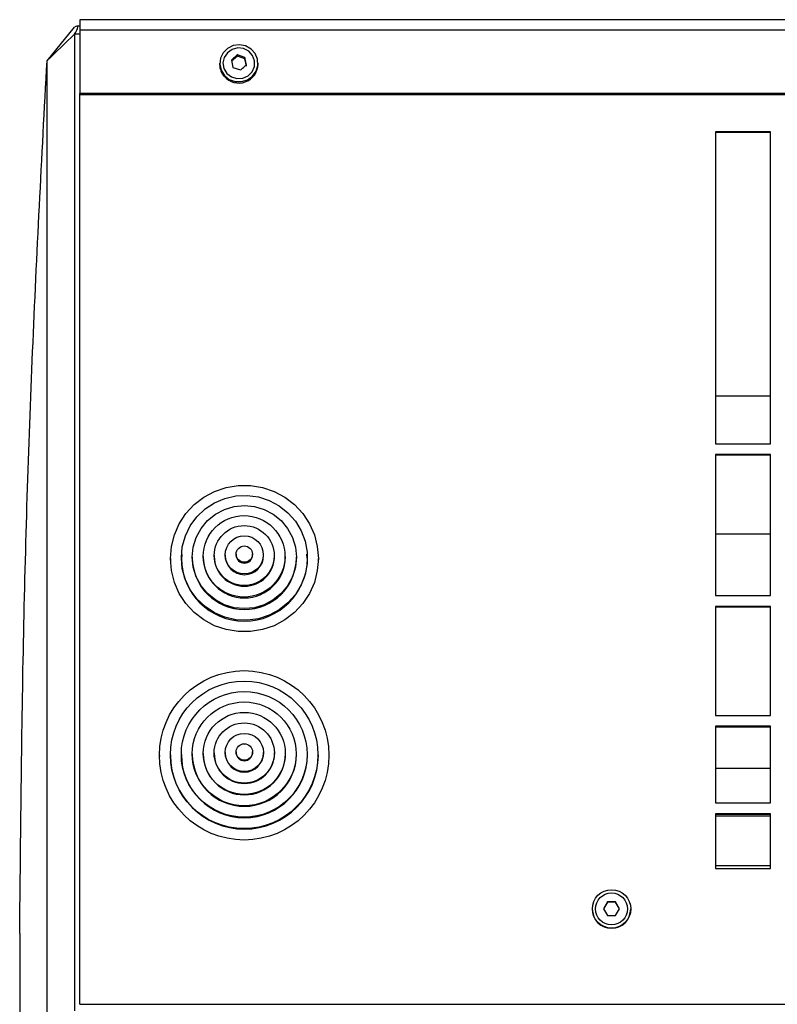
# Model space of a CAD drawing. Header units: millimetres. Extents: x -37728 to 44100, y 631619 to 691915.
# Tile 225 of 256: x 22197 to 22336, y 656957 to 657137. Entities that reach past the tile are written whole.
import ezdxf

# ---------------------------------------------------------------- set-up
doc = ezdxf.new("R2010")
doc.units = ezdxf.units.MM
doc.layers.add('Sonniger opisy', color=255, linetype='Continuous')

# ---------------------------------------------------------------- blocks, each defined once
blk = doc.blocks.new('G200E poziom')
at = {"color": 7, "linetype": 'Continuous'}
for p, q in [((24033.837, 12685.448), (24033.837, 12703.274)), ((24033.737, 12703.151), (23833.537, 12703.151)), ((24033.737, 12703.152), (24033.737, 12703.151)), ((24033.737, 12703.151), (24033.737, 12686.551)), ((24023.687, 12701.415), (24023.687, 12701.411)), ((24023.965, 12701.533), (24023.892, 12701.408)), ((24023.892, 12701.412), (24023.965, 12701.287)), ((24023.892, 12701.408), (24023.965, 12701.283)), ((24024.181, 12701.408), (24024.109, 12701.533)), ((24024.109, 12701.287), (24024.181, 12701.412)), ((24024.109, 12701.283), (24024.181, 12701.408)), ((24024.387, 12701.411), (24024.387, 12701.415)), ((24023.965, 12701.283), (24023.965, 12701.287)), ((24023.965, 12701.287), (24024.109, 12701.287)), ((24024.109, 12701.283), (24024.109, 12701.287)), ((24022.137, 12700.676), (24021.137, 12700.676)), ((24021.137, 12700.676), (24021.137, 12699.676)), ((24022.137, 12699.676), (24022.137, 12700.676)), ((24022.137, 12700.621), (24021.137, 12700.621)), ((24021.137, 12699.721), (24022.137, 12699.721)), ((24021.137, 12699.69), (24022.137, 12699.69)), ((24021.137, 12699.676), (24022.137, 12699.676)), ((24022.137, 12699.476), (24021.137, 12699.476)), ((24021.137, 12699.476), (24021.137, 12698.078)), ((24022.137, 12698.078), (24022.137, 12699.476)), ((24022.137, 12698.843), (24021.137, 12698.843)), ((24029.186, 12698.63), (24029.186, 12698.609)), ((24029.386, 12698.609), (24029.386, 12698.6)), ((24029.586, 12698.6), (24029.586, 12698.591)), ((24029.786, 12698.591), (24029.786, 12698.582)), ((24029.986, 12698.582), (24029.986, 12698.574)), ((24030.186, 12698.574), (24030.186, 12698.565)), ((24030.386, 12698.565), (24030.386, 12698.556)), ((24030.586, 12698.556), (24030.586, 12698.547)), ((24030.886, 12698.547), (24030.886, 12698.556)), ((24031.086, 12698.556), (24031.086, 12698.565)), ((24031.286, 12698.565), (24031.286, 12698.574)), ((24031.486, 12698.574), (24031.486, 12698.582)), ((24031.686, 12698.582), (24031.686, 12698.591)), ((24031.886, 12698.591), (24031.886, 12698.6)), ((24032.086, 12698.6), (24032.086, 12698.609)), ((24032.286, 12698.609), (24032.286, 12698.63)), ((24021.137, 12698.093), (24022.137, 12698.093)), ((24021.137, 12698.078), (24022.137, 12698.078)), ((24022.137, 12697.879), (24021.137, 12697.879)), ((24021.137, 12697.879), (24021.137, 12695.89)), ((24022.137, 12695.89), (24022.137, 12697.879)), ((24021.137, 12695.905), (24022.137, 12695.905)), ((24021.137, 12695.89), (24022.137, 12695.89)), ((24022.137, 12695.692), (24021.137, 12695.692)), ((24021.137, 12695.692), (24021.137, 12693.118)), ((24022.137, 12693.118), (24022.137, 12695.692)), ((24029.386, 12695.05), (24029.386, 12695.017)), ((24029.586, 12695.017), (24029.586, 12695.003)), ((24029.59, 12695.01), (24029.596, 12694.951)), ((24029.592, 12695.01), (24029.599, 12694.936)), ((24029.786, 12695.003), (24029.786, 12694.99)), ((24029.986, 12694.99), (24029.986, 12694.977)), ((24030.186, 12694.977), (24030.186, 12694.963)), ((24030.386, 12694.963), (24030.386, 12694.95)), ((24030.586, 12694.95), (24030.586, 12694.936)), ((24030.886, 12694.936), (24030.886, 12694.95)), ((24031.086, 12694.95), (24031.086, 12694.963)), ((24031.286, 12694.963), (24031.286, 12694.977)), ((24031.486, 12694.977), (24031.486, 12694.99)), ((24031.686, 12694.99), (24031.686, 12695.003)), ((24031.876, 12694.944), (24031.882, 12695.01)), ((24031.878, 12694.959), (24031.883, 12695.01)), ((24031.886, 12695.003), (24031.886, 12695.017)), ((24032.086, 12695.017), (24032.086, 12695.05)), ((24022.137, 12694.566), (24021.137, 12694.566)), ((24021.137, 12693.132), (24022.137, 12693.132)), ((24021.137, 12693.118), (24022.137, 12693.118)), ((24021.137, 12692.921), (24021.137, 12687.228)), ((24022.137, 12692.921), (24021.137, 12692.921)), ((24022.137, 12687.228), (24022.137, 12692.921)), ((24021.137, 12692.051), (24022.137, 12692.051)), ((24021.137, 12687.242), (24022.137, 12687.242)), ((24021.137, 12687.228), (24022.137, 12687.228)), ((23833.537, 12686.551), (24033.737, 12686.551)), ((23833.537, 12686.527), (24033.737, 12686.527)), ((24033.737, 12686.551), (24033.737, 12686.527)), ((24033.737, 12685.371), (24033.737, 12686.527)), ((24030.946, 12686.054), (24030.809, 12686.099)), ((24030.487, 12685.996), (24030.487, 12685.977)), ((24030.7, 12686.03), (24030.728, 12685.893)), ((24030.7, 12686.008), (24030.728, 12685.871)), ((24030.864, 12685.848), (24030.973, 12685.939)), ((24030.973, 12685.917), (24030.946, 12686.054)), ((24031.187, 12685.977), (24031.187, 12685.996)), ((24034.337, 12685.929), (24033.837, 12685.32)), ((24030.728, 12685.871), (24030.728, 12685.893)), ((24030.728, 12685.893), (24030.864, 12685.848)), ((24030.728, 12685.871), (24030.864, 12685.825)), ((24030.864, 12685.825), (24030.864, 12685.848)), ((23833.537, 12685.371), (24033.737, 12685.371)), ((24033.737, 12685.181), (24033.737, 12685.371)), ((24033.737, 12685.3), (24033.791, 12685.3)), ((23833.537, 12685.181), (24033.737, 12685.181))]:
    blk.add_line(p, q, dxfattribs=at)
at = {"color": 8, "linetype": 'Continuous'}
blk.add_line((24033.737, 12685.448), (24033.837, 12685.448), dxfattribs=at)
at = {"color": 7, "linetype": 'Continuous'}
for points in [[(24032.086, 12695.017), (24032.068, 12694.796), (24032.013, 12694.582), (24031.924, 12694.38), (24031.802, 12694.195), (24031.651, 12694.032), (24031.475, 12693.897), (24031.279, 12693.792), (24031.068, 12693.72), (24030.848, 12693.683), (24030.625, 12693.683), (24030.405, 12693.72), (24030.194, 12693.792), (24029.998, 12693.897), (24029.822, 12694.032), (24029.671, 12694.195), (24029.549, 12694.38), (24029.459, 12694.582), (24029.405, 12694.796), (24029.386, 12695.017), (24029.405, 12695.237), (24029.459, 12695.451), (24029.549, 12695.653), (24029.671, 12695.838), (24029.822, 12696.001), (24029.998, 12696.137), (24030.194, 12696.242), (24030.405, 12696.314), (24030.625, 12696.35), (24030.848, 12696.35), (24031.068, 12696.314), (24031.279, 12696.242), (24031.475, 12696.137), (24031.651, 12696.001), (24031.802, 12695.838), (24031.924, 12695.653), (24032.013, 12695.451), (24032.068, 12695.237), (24032.086, 12695.017)], [(24031.886, 12695.003), (24031.868, 12694.8), (24031.813, 12694.603), (24031.723, 12694.419), (24031.602, 12694.253), (24031.453, 12694.112), (24031.281, 12694), (24031.092, 12693.919), (24030.891, 12693.874), (24030.685, 12693.865), (24030.48, 12693.892), (24030.284, 12693.955), (24030.103, 12694.052), (24029.942, 12694.18), (24029.806, 12694.333), (24029.7, 12694.509), (24029.628, 12694.7), (24029.591, 12694.901), (24029.591, 12695.105), (24029.628, 12695.306), (24029.7, 12695.498), (24029.806, 12695.673), (24029.942, 12695.827), (24030.103, 12695.954), (24030.284, 12696.051), (24030.48, 12696.114), (24030.685, 12696.142), (24030.891, 12696.133), (24031.092, 12696.087), (24031.281, 12696.007), (24031.453, 12695.894), (24031.602, 12695.753), (24031.723, 12695.588), (24031.813, 12695.404), (24031.868, 12695.207), (24031.886, 12695.003)], [(24031.686, 12694.99), (24031.668, 12694.806), (24031.614, 12694.63), (24031.526, 12694.467), (24031.408, 12694.324), (24031.264, 12694.207), (24031.1, 12694.12), (24030.922, 12694.067), (24030.736, 12694.048), (24030.551, 12694.067), (24030.373, 12694.12), (24030.208, 12694.207), (24030.065, 12694.324), (24029.946, 12694.467), (24029.859, 12694.63), (24029.805, 12694.806), (24029.786, 12694.99), (24029.805, 12695.174), (24029.859, 12695.35), (24029.946, 12695.513), (24030.065, 12695.656), (24030.208, 12695.773), (24030.373, 12695.86), (24030.551, 12695.913), (24030.736, 12695.931), (24030.922, 12695.913), (24031.1, 12695.86), (24031.264, 12695.773), (24031.408, 12695.656), (24031.526, 12695.513), (24031.614, 12695.35), (24031.668, 12695.174), (24031.686, 12694.99)], [(24031.101, 12686.199), (24031.012, 12686.27), (24030.905, 12686.309), (24030.789, 12686.312), (24030.679, 12686.279), (24030.586, 12686.214), (24030.521, 12686.122), (24030.489, 12686.015), (24030.495, 12685.904), (24030.538, 12685.8), (24030.614, 12685.716), (24030.713, 12685.66), (24030.826, 12685.639), (24030.94, 12685.654), (24031.043, 12685.704), (24031.124, 12685.783), (24031.173, 12685.884), (24031.186, 12685.995), (24031.161, 12686.104), (24031.101, 12686.199)], [(24031.056, 12686.161), (24030.972, 12686.225), (24030.871, 12686.256), (24030.764, 12686.249), (24030.668, 12686.205), (24030.594, 12686.131), (24030.553, 12686.035), (24030.55, 12685.932), (24030.586, 12685.835), (24030.656, 12685.758), (24030.75, 12685.709), (24030.856, 12685.697), (24030.959, 12685.723), (24031.046, 12685.783), (24031.104, 12685.869), (24031.127, 12685.97), (24031.11, 12686.072), (24031.056, 12686.161)]]:
    blk.add_lwpolyline(points, dxfattribs=at)
for centre, radius in [((24024.036, 12701.411), 0.35), ((24024.037, 12701.411), 0.29), ((24030.74, 12698.608), 1.546), ((24030.74, 12698.599), 1.346), ((24030.739, 12698.591), 1.147), ((24030.739, 12698.582), 0.948), ((24030.738, 12698.573), 0.748), ((24030.738, 12698.565), 0.549), ((24030.737, 12698.556), 0.349), ((24030.737, 12698.547), 0.15), ((24030.741, 12694.976), 0.745), ((24030.739, 12694.962), 0.547), ((24030.738, 12694.949), 0.348), ((24030.737, 12694.936), 0.149)]:
    blk.add_circle(centre, radius, dxfattribs=at)
for centre, radius, start, end in [((24024.037, 12701.415), 0.35, 0.0539, 179.9461), ((24030.736, 12698.605), 1.35, 0.1712, 179.8288), ((24030.736, 12698.597), 1.15, 0.1639, 179.8361), ((24030.736, 12698.588), 0.95, 0.1763, 179.8237), ((24030.736, 12698.58), 0.75, 0.1672, 179.8328), ((24030.736, 12698.572), 0.55, 0.1765, 179.8235), ((24030.736, 12698.564), 0.35, 0.1474, 179.8526), ((24030.736, 12698.556), 0.15, 0.1481, 179.8519), ((24030.736, 12695.009), 1.15, 0.3878, 179.6122), ((24030.736, 12694.996), 0.95, 0.417, 179.583), ((24030.736, 12694.985), 0.75, 0.3957, 179.6043), ((24030.736, 12694.972), 0.55, 0.4173, 179.5827), ((24030.736, 12694.961), 0.35, 0.3499, 179.6501), ((24030.736, 12694.949), 0.15, 0.3491, 179.6509), ((24030.838, 12685.987), 0.351, 41.3446, 178.325), ((24030.856, 12685.997), 0.331, 0.0722, 42.1099)]:
    blk.add_arc(centre, radius, start, end, dxfattribs=at)
for centre, major_axis, ratio, start_param, end_param in [((23992.198, 12615.505), (97.804, 110.37), 0.122862, 0.992114, 0.997706), ((24033.943, 12685.5), (0.161, 0.197), 0.213367, 2.006385, 3.767524)]:
    blk.add_ellipse(centre, major_axis=major_axis, ratio=ratio, start_param=start_param, end_param=end_param, dxfattribs=at)
for points, knots in [([(24034.337, 12715.713), (24034.337, 12714.786), (24034.337, 12712.932), (24034.337, 12710.137), (24034.337, 12707.336), (24034.337, 12704.532), (24034.337, 12701.73), (24034.337, 12698.986), (24034.337, 12696.303), (24034.337, 12693.684), (24034.337, 12691.08), (24034.337, 12688.491), (24034.337, 12686.783), (24034.337, 12685.929)], [0, 0, 0, 0, 0.093333, 0.186666, 0.279999, 0.373332, 0.466665, 0.559998, 0.647999, 0.735999, 0.823999, 0.912, 1, 1, 1, 1]), ([(24034.835, 12701.861), (24034.835, 12701.961), (24034.835, 12702.461), (24034.835, 12703.071), (24034.835, 12703.58), (24034.835, 12703.689)], [0, 0, 0, 0, 0.164095, 0.820477, 1, 1, 1, 1]), ([(24034.835, 12701.861), (24034.818, 12700.09), (24034.785, 12696.548), (24034.619, 12691.236), (24034.431, 12687.698), (24034.337, 12685.929)], [0, 0, 0, 0, 0.333333, 0.666667, 1, 1, 1, 1]), ([(24030.809, 12686.099), (24030.791, 12686.084), (24030.755, 12686.052), (24030.718, 12686.023), (24030.7, 12686.008)], [0, 0, 0, 0, 0.500001, 1, 1, 1, 1]), ([(24030.864, 12685.825), (24030.882, 12685.84), (24030.919, 12685.869), (24030.955, 12685.901), (24030.973, 12685.917)], [0, 0, 0, 0, 0.499997, 1, 1, 1, 1])]:
    blk.add_open_spline(points, degree=3, knots=knots, dxfattribs=at)
for points in [[(24024.109, 12701.533), (24024.085, 12701.532), (24024.037, 12701.532), (24023.989, 12701.532), (24023.965, 12701.533)], [(24023.965, 12701.283), (24023.989, 12701.283), (24024.037, 12701.283), (24024.085, 12701.283), (24024.109, 12701.283)]]:
    blk.add_open_spline(points, degree=3, dxfattribs=at)
blk = doc.blocks.new('A$Cb58f729f')
at = {"layer": 'Sonniger opisy', "color": 0, "transparency": 33554687}
blk.add_blockref('G200E poziom', (-24049.891, -12688.774), dxfattribs=at)

msp = doc.modelspace()

# ---------------------------------------------------------------- block references
at = {"xscale": 10, "yscale": 10, "zscale": 10, "rotation": 180}
msp.add_blockref('A$Cb58f729f', (22046.71, 657100.76), dxfattribs=at)

doc.saveas('drawing.dxf')
